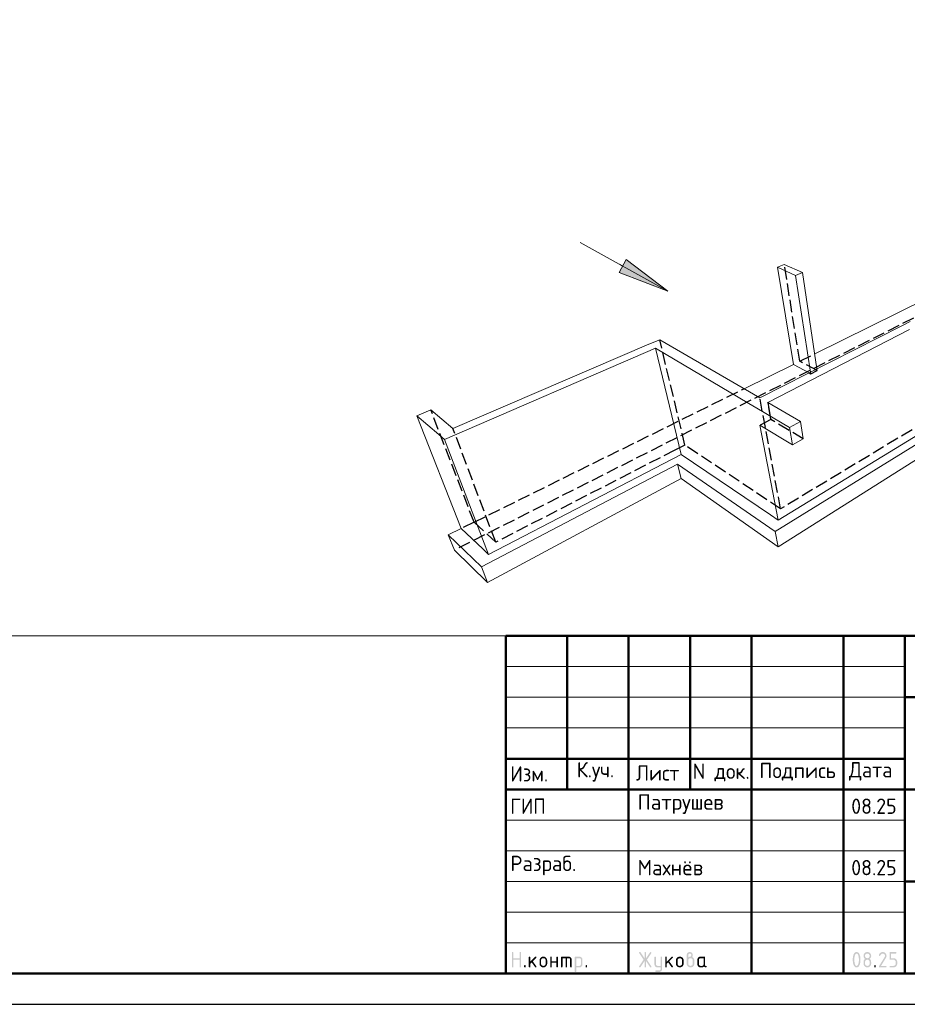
# Model space of a CAD drawing. Header units: millimetres. Extents: x 0 to 42000, y 0 to 29700.
# Tile 7 of 14: x 15084 to 29538, y 0 to 16035. Entities that reach past the tile are written whole.
import ezdxf

# ---------------------------------------------------------------- set-up
doc = ezdxf.new("R2010")
doc.units = ezdxf.units.MM
doc.linetypes.add('______2', pattern=[270, 200, -70])
for name, color, linetype, lineweight in [('Standard', 7, 'Continuous', 25), ('Позиционная метка линия выноска', 7, 'Continuous', 13), ('Примечания', 7, 'Continuous', 13)]:
    doc.layers.add(name, color=color, linetype=linetype, lineweight=lineweight)
doc.styles.add('ISOCPEUR', font='txt')

msp = doc.modelspace()

# ---------------------------------------------------------------- hatches: boundary and pattern name
at = {"layer": 'Standard', "linetype": 'Continuous', "lineweight": 25, "transparency": 33554687}
for points in [[(23099, 614), (23099, 839), (23099, 840), (23099, 842), (23099, 843), (23100, 844), (23100, 845), (23101, 846), (23101, 847), (23102, 848), (23103, 849), (23104, 850), (23105, 850), (23106, 851), (23107, 851), (23109, 851), (23110, 851), (23112, 851), (23113, 851), (23115, 851), (23116, 851), (23117, 851), (23118, 850), (23119, 850), (23120, 849), (23121, 848), (23122, 847), (23122, 846), (23123, 845), (23123, 844), (23124, 843), (23124, 842), (23124, 840), (23124, 839), (23124, 751), (23224, 751), (23224, 839), (23224, 840), (23224, 842), (23224, 843), (23225, 844), (23225, 845), (23226, 846), (23226, 847), (23227, 848), (23228, 849), (23229, 850), (23230, 850), (23231, 851), (23232, 851), (23233, 851), (23235, 851), (23236, 851), (23238, 851), (23239, 851), (23241, 851), (23242, 851), (23243, 850), (23244, 850), (23245, 849), (23246, 848), (23247, 847), (23247, 846), (23248, 845), (23248, 844), (23249, 843), (23249, 842), (23249, 840), (23249, 839), (23249, 614), (23249, 612), (23249, 611), (23249, 609), (23248, 608), (23248, 607), (23247, 606), (23247, 605), (23246, 604), (23245, 604), (23244, 603), (23243, 602), (23242, 602), (23241, 602), (23239, 601), (23238, 601), (23236, 601), (23235, 601), (23233, 601), (23232, 602), (23231, 602), (23230, 602), (23229, 603), (23228, 604), (23227, 604), (23226, 605), (23226, 606), (23225, 607), (23225, 608), (23224, 609), (23224, 611), (23224, 612), (23224, 614), (23224, 726), (23124, 726), (23124, 614), (23124, 612), (23124, 611), (23124, 609), (23123, 608), (23123, 607), (23122, 606), (23122, 605), (23121, 604), (23120, 604), (23119, 603), (23118, 602), (23117, 602), (23116, 602), (23115, 601), (23113, 601), (23112, 601), (23110, 601), (23109, 601), (23107, 602), (23106, 602), (23105, 602), (23104, 603), (23103, 604), (23102, 604), (23101, 605), (23101, 606), (23100, 607), (23100, 608), (23099, 609), (23099, 611), (23099, 612)], [(25259, 704), (25194, 607), (25193, 605), (25192, 604), (25191, 603), (25190, 603), (25188, 602), (25187, 602), (25185, 601), (25183, 601), (25182, 601), (25180, 601), (25179, 602), (25178, 602), (25177, 603), (25176, 603), (25175, 604), (25174, 605), (25173, 605), (25173, 606), (25172, 607), (25172, 609), (25171, 610), (25171, 611), (25171, 613), (25171, 614), (25171, 616), (25172, 618), (25172, 619), (25173, 621), (25243, 726), (25173, 832), (25172, 833), (25172, 835), (25171, 837), (25171, 838), (25171, 840), (25171, 841), (25171, 843), (25172, 844), (25172, 845), (25173, 846), (25173, 847), (25174, 848), (25175, 849), (25176, 849), (25177, 850), (25178, 850), (25179, 851), (25181, 851), (25182, 851), (25184, 851), (25185, 851), (25187, 851), (25188, 851), (25189, 850), (25191, 849), (25192, 848), (25193, 847), (25194, 846), (25259, 749), (25259, 839), (25259, 840), (25259, 842), (25259, 843), (25259, 844), (25260, 845), (25260, 846), (25261, 847), (25262, 848), (25262, 849), (25263, 850), (25264, 850), (25266, 851), (25267, 851), (25268, 851), (25269, 851), (25271, 851), (25273, 851), (25274, 851), (25275, 851), (25277, 851), (25278, 850), (25279, 850), (25280, 849), (25280, 848), (25281, 847), (25282, 846), (25282, 845), (25283, 844), (25283, 843), (25283, 842), (25284, 840), (25284, 839), (25284, 749), (25348, 846), (25349, 847), (25350, 848), (25351, 849), (25353, 850), (25354, 851), (25356, 851), (25357, 851), (25359, 851), (25360, 851), (25361, 851), (25362, 851), (25363, 850), (25365, 850), (25366, 849), (25367, 848), (25367, 847), (25368, 847), (25369, 846), (25370, 845), (25370, 843), (25371, 842), (25371, 841), (25371, 840), (25371, 839), (25371, 837), (25371, 835), (25370, 833), (25369, 832), (25299, 726), (25369, 621), (25370, 619), (25371, 617), (25371, 616), (25371, 614), (25371, 613), (25371, 611), (25371, 610), (25370, 609), (25370, 608), (25369, 607), (25368, 606), (25368, 605), (25367, 604), (25366, 603), (25365, 603), (25364, 602), (25363, 602), (25361, 602), (25360, 601), (25359, 601), (25357, 601), (25356, 602), (25354, 602), (25353, 603), (25351, 603), (25350, 604), (25349, 605), (25348, 607), (25284, 704), (25284, 614), (25284, 612), (25283, 611), (25283, 609), (25283, 608), (25282, 607), (25282, 606), (25281, 605), (25280, 604), (25280, 604), (25279, 603), (25278, 602), (25277, 602), (25275, 602), (25274, 601), (25273, 601), (25271, 601), (25269, 601), (25268, 601), (25267, 602), (25266, 602), (25264, 602), (25263, 603), (25262, 604), (25262, 604), (25261, 605), (25260, 606), (25260, 607), (25259, 608), (25259, 609), (25259, 611), (25259, 612), (25259, 614)], [(29137, 851), (29140, 851), (29144, 851), (29147, 851), (29150, 850), (29153, 850), (29156, 849), (29158, 848), (29161, 847), (29164, 846), (29167, 844), (29169, 843), (29172, 841), (29174, 839), (29177, 837), (29179, 835), (29181, 833), (29184, 831), (29186, 828), (29188, 826), (29189, 823), (29191, 821), (29193, 818), (29194, 816), (29195, 813), (29196, 810), (29197, 807), (29198, 804), (29198, 801), (29199, 798), (29199, 795), (29200, 792), (29200, 789), (29200, 784), (29199, 780), (29198, 775), (29197, 771), (29195, 766), (29193, 762), (29191, 757), (29188, 753), (29110, 626), (29187, 626), (29189, 626), (29190, 626), (29191, 626), (29193, 626), (29194, 625), (29195, 625), (29196, 624), (29197, 623), (29197, 622), (29198, 621), (29198, 620), (29199, 619), (29199, 618), (29199, 617), (29200, 615), (29200, 614), (29200, 612), (29199, 611), (29199, 610), (29199, 608), (29198, 607), (29198, 606), (29197, 605), (29197, 604), (29196, 604), (29195, 603), (29194, 602), (29193, 602), (29191, 602), (29190, 601), (29189, 601), (29187, 601), (29087, 601), (29086, 601), (29084, 601), (29083, 602), (29082, 602), (29081, 602), (29080, 603), (29079, 604), (29078, 604), (29077, 605), (29076, 606), (29076, 607), (29075, 608), (29075, 609), (29075, 611), (29075, 612), (29075, 614), (29075, 616), (29075, 617), (29076, 619), (29077, 621), (29168, 768), (29170, 771), (29171, 773), (29172, 776), (29173, 778), (29174, 781), (29174, 783), (29175, 786), (29175, 789), (29175, 793), (29174, 796), (29173, 800), (29172, 803), (29171, 806), (29168, 809), (29166, 813), (29164, 815), (29161, 818), (29158, 820), (29155, 822), (29152, 823), (29148, 825), (29145, 826), (29141, 826), (29137, 826), (29135, 826), (29132, 826), (29129, 825), (29127, 824), (29124, 823), (29122, 822), (29119, 820), (29117, 818), (29114, 816), (29112, 814), (29110, 812), (29107, 809), (29105, 806), (29103, 802), (29100, 799), (29098, 795), (29097, 793), (29096, 792), (29095, 791), (29094, 790), (29092, 790), (29091, 789), (29089, 789), (29087, 789), (29086, 789), (29084, 789), (29083, 789), (29082, 790), (29081, 790), (29080, 791), (29079, 791), (29078, 792), (29077, 793), (29076, 794), (29076, 795), (29075, 796), (29075, 797), (29075, 798), (29075, 800), (29075, 801), (29075, 803), (29075, 804), (29075, 805), (29076, 806), (29079, 812), (29082, 817), (29085, 822), (29088, 826), (29092, 830), (29095, 834), (29099, 837), (29103, 840), (29107, 843), (29111, 845), (29115, 847), (29119, 848), (29123, 850), (29128, 851), (29132, 851)], [(29250, 739), (29250, 839), (29250, 840), (29250, 842), (29250, 843), (29250, 844), (29251, 845), (29251, 846), (29252, 847), (29253, 848), (29253, 849), (29254, 850), (29255, 850), (29257, 851), (29258, 851), (29259, 851), (29261, 851), (29262, 851), (29349, 851), (29351, 851), (29352, 851), (29354, 851), (29355, 851), (29356, 850), (29357, 850), (29358, 849), (29359, 848), (29359, 847), (29360, 846), (29361, 845), (29361, 844), (29361, 843), (29362, 842), (29362, 840), (29362, 839), (29362, 837), (29362, 836), (29361, 834), (29361, 833), (29361, 832), (29360, 831), (29359, 830), (29359, 829), (29358, 829), (29357, 828), (29356, 827), (29355, 827), (29354, 827), (29352, 826), (29351, 826), (29349, 826), (29275, 826), (29275, 751), (29312, 751), (29315, 751), (29318, 751), (29322, 751), (29324, 750), (29327, 750), (29330, 749), (29333, 748), (29336, 747), (29339, 746), (29341, 744), (29344, 743), (29347, 741), (29349, 739), (29351, 737), (29354, 735), (29356, 733), (29358, 731), (29360, 728), (29362, 726), (29364, 723), (29366, 721), (29367, 718), (29369, 715), (29370, 713), (29371, 710), (29372, 707), (29373, 704), (29373, 701), (29374, 698), (29374, 695), (29374, 692), (29374, 689), (29374, 664), (29374, 661), (29374, 657), (29374, 654), (29373, 651), (29373, 648), (29372, 645), (29371, 643), (29370, 640), (29369, 637), (29367, 634), (29366, 632), (29364, 629), (29362, 627), (29360, 624), (29358, 622), (29356, 620), (29354, 617), (29351, 615), (29349, 613), (29346, 612), (29344, 610), (29341, 608), (29339, 607), (29336, 606), (29333, 605), (29330, 604), (29327, 603), (29324, 602), (29321, 602), (29318, 602), (29315, 601), (29312, 601), (29262, 601), (29261, 601), (29259, 601), (29258, 602), (29257, 602), (29255, 602), (29254, 603), (29253, 604), (29253, 604), (29252, 605), (29251, 606), (29251, 607), (29250, 608), (29250, 610), (29250, 611), (29250, 612), (29250, 614), (29250, 615), (29250, 617), (29250, 618), (29250, 619), (29251, 620), (29251, 621), (29252, 622), (29253, 623), (29253, 624), (29254, 625), (29255, 625), (29257, 626), (29258, 626), (29259, 626), (29261, 626), (29262, 626), (29312, 626), (29316, 626), (29319, 627), (29323, 628), (29326, 629), (29330, 630), (29333, 632), (29336, 634), (29338, 637), (29341, 640), (29343, 643), (29345, 646), (29347, 649), (29348, 653), (29349, 656), (29349, 660), (29349, 664), (29349, 689), (29349, 693), (29349, 696), (29348, 700), (29347, 703), (29345, 707), (29343, 710), (29341, 713), (29338, 715), (29336, 718), (29333, 720), (29330, 722), (29326, 724), (29323, 725), (29319, 726), (29316, 726), (29312, 726), (29262, 726), (29261, 726), (29259, 726), (29258, 727), (29257, 727), (29255, 727), (29254, 728), (29253, 729), (29253, 729), (29252, 730), (29251, 731), (29251, 732), (29250, 733), (29250, 734), (29250, 736), (29250, 737)], [(23399, 694), (23478, 773), (23478, 773), (23479, 774), (23480, 775), (23482, 775), (23483, 776), (23484, 776), (23485, 776), (23486, 776), (23488, 776), (23489, 776), (23491, 776), (23492, 775), (23493, 775), (23494, 774), (23495, 774), (23496, 773), (23497, 772), (23497, 771), (23498, 770), (23498, 769), (23499, 768), (23499, 767), (23499, 765), (23499, 764), (23499, 762), (23499, 761), (23498, 760), (23498, 759), (23497, 758), (23497, 757), (23496, 756), (23495, 755), (23440, 700), (23496, 621), (23498, 619), (23498, 617), (23499, 616), (23499, 614), (23499, 612), (23499, 611), (23499, 609), (23498, 608), (23498, 607), (23497, 606), (23497, 605), (23496, 604), (23495, 604), (23494, 603), (23493, 602), (23492, 602), (23491, 602), (23489, 601), (23488, 601), (23486, 601), (23485, 601), (23483, 602), (23482, 602), (23480, 603), (23479, 603), (23478, 604), (23477, 605), (23476, 607), (23422, 682), (23399, 659), (23399, 614), (23399, 612), (23399, 611), (23399, 609), (23398, 608), (23398, 607), (23397, 606), (23397, 605), (23396, 604), (23395, 604), (23394, 603), (23393, 602), (23392, 602), (23391, 602), (23389, 601), (23388, 601), (23386, 601), (23385, 601), (23383, 601), (23382, 602), (23381, 602), (23380, 602), (23379, 603), (23378, 604), (23377, 604), (23376, 605), (23376, 606), (23375, 607), (23375, 608), (23374, 609), (23374, 611), (23374, 612), (23374, 614), (23374, 764), (23374, 765), (23374, 767), (23374, 768), (23375, 769), (23375, 770), (23376, 771), (23376, 772), (23377, 773), (23378, 774), (23379, 774), (23380, 775), (23381, 775), (23382, 776), (23383, 776), (23385, 776), (23386, 776), (23388, 776), (23389, 776), (23391, 776), (23392, 775), (23393, 775), (23394, 774), (23395, 774), (23396, 773), (23397, 772), (23397, 771), (23398, 770), (23398, 769), (23399, 768), (23399, 767), (23399, 765), (23399, 764)], [(23749, 676), (23749, 614), (23749, 612), (23748, 611), (23748, 609), (23748, 608), (23747, 607), (23747, 606), (23746, 605), (23746, 604), (23745, 604), (23744, 603), (23743, 602), (23742, 602), (23740, 602), (23739, 601), (23738, 601), (23736, 601), (23735, 601), (23733, 601), (23732, 602), (23731, 602), (23729, 602), (23729, 603), (23728, 604), (23727, 604), (23726, 605), (23725, 606), (23725, 607), (23724, 608), (23724, 609), (23724, 611), (23724, 612), (23724, 614), (23724, 764), (23724, 765), (23724, 767), (23724, 768), (23724, 769), (23725, 770), (23725, 771), (23726, 772), (23727, 773), (23728, 774), (23729, 774), (23729, 775), (23731, 775), (23732, 776), (23733, 776), (23735, 776), (23736, 776), (23738, 776), (23739, 776), (23740, 776), (23742, 775), (23743, 775), (23744, 774), (23745, 774), (23746, 773), (23746, 772), (23747, 771), (23747, 770), (23748, 769), (23748, 768), (23748, 767), (23749, 765), (23749, 764), (23749, 701), (23823, 701), (23823, 764), (23823, 765), (23824, 767), (23824, 768), (23824, 769), (23825, 770), (23825, 771), (23826, 772), (23826, 773), (23827, 774), (23828, 774), (23829, 775), (23830, 775), (23832, 776), (23833, 776), (23834, 776), (23836, 776), (23837, 776), (23839, 776), (23840, 776), (23841, 775), (23843, 775), (23843, 774), (23844, 774), (23845, 773), (23846, 772), (23847, 771), (23847, 770), (23848, 769), (23848, 768), (23848, 767), (23848, 765), (23848, 764), (23848, 614), (23848, 612), (23848, 611), (23848, 609), (23848, 608), (23847, 607), (23847, 606), (23846, 605), (23845, 604), (23844, 604), (23843, 603), (23843, 602), (23841, 602), (23840, 602), (23839, 601), (23837, 601), (23836, 601), (23834, 601), (23833, 601), (23832, 602), (23830, 602), (23829, 602), (23828, 603), (23827, 604), (23826, 604), (23826, 605), (23825, 606), (23825, 607), (23824, 608), (23824, 609), (23824, 611), (23823, 612), (23823, 614), (23823, 676)], [(23911, 776), (24023, 776), (24026, 776), (24028, 776), (24031, 776), (24033, 775), (24036, 775), (24038, 774), (24040, 773), (24043, 773), (24045, 772), (24047, 770), (24049, 769), (24051, 768), (24053, 767), (24055, 765), (24057, 763), (24059, 762), (24061, 760), (24062, 758), (24064, 756), (24065, 754), (24067, 752), (24068, 750), (24069, 748), (24070, 745), (24071, 743), (24071, 741), (24072, 739), (24072, 736), (24073, 734), (24073, 731), (24073, 729), (24073, 726), (24073, 614), (24073, 612), (24073, 611), (24073, 609), (24073, 608), (24072, 607), (24072, 606), (24071, 605), (24070, 604), (24069, 604), (24068, 603), (24067, 602), (24066, 602), (24065, 602), (24064, 601), (24062, 601), (24061, 601), (24059, 601), (24058, 601), (24057, 602), (24055, 602), (24054, 602), (24053, 603), (24052, 604), (24051, 604), (24051, 605), (24050, 606), (24049, 607), (24049, 608), (24049, 609), (24048, 611), (24048, 612), (24048, 614), (24048, 726), (24048, 729), (24048, 731), (24047, 734), (24046, 736), (24046, 738), (24044, 740), (24043, 742), (24041, 744), (24039, 746), (24037, 747), (24035, 748), (24033, 749), (24031, 750), (24028, 751), (24026, 751), (24023, 751), (23998, 751), (23998, 614), (23998, 612), (23998, 611), (23998, 609), (23998, 608), (23997, 607), (23997, 606), (23996, 605), (23995, 604), (23995, 604), (23994, 603), (23993, 602), (23991, 602), (23990, 602), (23989, 601), (23987, 601), (23986, 601), (23984, 601), (23983, 601), (23982, 602), (23980, 602), (23979, 602), (23978, 603), (23977, 604), (23977, 604), (23976, 605), (23975, 606), (23975, 607), (23974, 608), (23974, 609), (23974, 611), (23973, 612), (23973, 614), (23973, 751), (23924, 751), (23924, 614), (23924, 612), (23923, 611), (23923, 609), (23923, 608), (23922, 607), (23922, 606), (23921, 605), (23920, 604), (23920, 604), (23919, 603), (23918, 602), (23916, 602), (23915, 602), (23914, 601), (23913, 601), (23911, 601), (23909, 601), (23908, 601), (23907, 602), (23906, 602), (23904, 602), (23903, 603), (23902, 604), (23902, 604), (23901, 605), (23900, 606), (23900, 607), (23899, 608), (23899, 609), (23899, 611), (23898, 612), (23898, 614), (23898, 764), (23898, 765), (23899, 767), (23899, 768), (23899, 769), (23900, 770), (23900, 771), (23901, 772), (23902, 773), (23902, 774), (23903, 774), (23904, 775), (23906, 775), (23907, 776), (23908, 776), (23909, 776)], [(25521, 576), (25521, 601), (25471, 601), (25468, 601), (25466, 602), (25463, 602), (25461, 602), (25458, 603), (25456, 603), (25454, 604), (25452, 605), (25449, 606), (25447, 607), (25445, 608), (25443, 609), (25441, 611), (25439, 612), (25437, 614), (25436, 616), (25434, 618), (25432, 620), (25431, 622), (25429, 624), (25428, 626), (25427, 628), (25426, 630), (25425, 632), (25424, 634), (25423, 637), (25422, 639), (25422, 641), (25422, 644), (25421, 646), (25421, 649), (25421, 651), (25421, 764), (25421, 765), (25421, 767), (25421, 768), (25422, 769), (25422, 770), (25423, 771), (25423, 772), (25424, 773), (25425, 774), (25426, 774), (25427, 775), (25428, 775), (25429, 776), (25431, 776), (25432, 776), (25434, 776), (25435, 776), (25437, 776), (25438, 776), (25439, 775), (25440, 775), (25441, 774), (25442, 774), (25443, 773), (25444, 772), (25444, 771), (25445, 770), (25445, 769), (25446, 768), (25446, 767), (25446, 765), (25446, 764), (25446, 651), (25446, 649), (25447, 646), (25447, 644), (25448, 642), (25449, 640), (25450, 638), (25452, 636), (25454, 634), (25455, 632), (25457, 630), (25459, 629), (25462, 628), (25464, 627), (25466, 627), (25468, 626), (25471, 626), (25521, 626), (25521, 764), (25521, 765), (25521, 767), (25521, 768), (25522, 769), (25522, 770), (25523, 771), (25523, 772), (25524, 773), (25525, 774), (25526, 774), (25527, 775), (25528, 775), (25529, 776), (25530, 776), (25532, 776), (25533, 776), (25535, 776), (25536, 776), (25538, 776), (25539, 775), (25540, 775), (25541, 774), (25542, 774), (25543, 773), (25544, 772), (25544, 771), (25545, 770), (25545, 769), (25545, 768), (25546, 767), (25546, 765), (25546, 764), (25546, 576), (25546, 574), (25546, 571), (25545, 569), (25545, 566), (25545, 564), (25544, 562), (25543, 559), (25542, 557), (25541, 555), (25540, 553), (25539, 551), (25538, 549), (25537, 547), (25535, 545), (25533, 543), (25532, 541), (25530, 539), (25528, 538), (25526, 536), (25524, 535), (25522, 533), (25520, 532), (25518, 531), (25516, 530), (25514, 529), (25511, 528), (25509, 528), (25507, 527), (25504, 527), (25502, 527), (25499, 526), (25497, 526), (25446, 526), (25445, 526), (25443, 527), (25442, 527), (25441, 527), (25440, 528), (25439, 528), (25438, 529), (25437, 529), (25436, 530), (25435, 531), (25435, 532), (25434, 533), (25434, 535), (25434, 536), (25434, 537), (25434, 539), (25434, 540), (25434, 541), (25434, 542), (25435, 544), (25435, 545), (25436, 546), (25436, 547), (25437, 548), (25438, 549), (25439, 549), (25440, 550), (25442, 550), (25443, 551), (25444, 551), (25445, 551), (25446, 551), (25496, 551), (25499, 551), (25501, 552), (25503, 552), (25506, 553), (25508, 554), (25510, 555), (25512, 557), (25514, 558), (25515, 560), (25517, 562), (25518, 564), (25519, 566), (25520, 568), (25520, 571), (25521, 573)], [(25621, 694), (25700, 773), (25700, 773), (25701, 774), (25702, 775), (25704, 775), (25705, 776), (25706, 776), (25707, 776), (25708, 776), (25710, 776), (25711, 776), (25713, 776), (25714, 775), (25715, 775), (25716, 774), (25717, 774), (25718, 773), (25719, 772), (25719, 771), (25720, 770), (25720, 769), (25721, 768), (25721, 767), (25721, 765), (25721, 764), (25721, 762), (25721, 761), (25721, 760), (25720, 759), (25720, 758), (25719, 757), (25718, 756), (25717, 755), (25662, 700), (25719, 621), (25720, 619), (25720, 617), (25721, 616), (25721, 614), (25721, 612), (25721, 611), (25721, 609), (25720, 608), (25720, 607), (25719, 606), (25719, 605), (25718, 604), (25717, 604), (25716, 603), (25715, 602), (25714, 602), (25713, 602), (25711, 601), (25710, 601), (25708, 601), (25707, 601), (25705, 602), (25704, 602), (25703, 603), (25701, 603), (25700, 604), (25699, 605), (25698, 607), (25644, 682), (25621, 659), (25621, 614), (25621, 612), (25621, 611), (25621, 609), (25620, 608), (25620, 607), (25619, 606), (25619, 605), (25618, 604), (25617, 604), (25616, 603), (25615, 602), (25614, 602), (25613, 602), (25611, 601), (25610, 601), (25608, 601), (25607, 601), (25606, 601), (25604, 602), (25603, 602), (25602, 602), (25601, 603), (25600, 604), (25599, 604), (25598, 605), (25598, 606), (25597, 607), (25597, 608), (25596, 609), (25596, 611), (25596, 612), (25596, 614), (25596, 764), (25596, 765), (25596, 767), (25596, 768), (25597, 769), (25597, 770), (25598, 771), (25598, 772), (25599, 773), (25600, 774), (25601, 774), (25602, 775), (25603, 775), (25604, 776), (25606, 776), (25607, 776), (25608, 776), (25610, 776), (25611, 776), (25613, 776), (25614, 775), (25615, 775), (25616, 774), (25617, 774), (25618, 773), (25619, 772), (25619, 771), (25620, 770), (25620, 769), (25621, 768), (25621, 767), (25621, 765), (25621, 764)], [(23299, 626), (23299, 628), (23299, 629), (23299, 631), (23300, 632), (23300, 633), (23301, 634), (23301, 635), (23302, 636), (23303, 637), (23304, 637), (23305, 638), (23306, 638), (23307, 638), (23309, 639), (23310, 639), (23312, 639), (23313, 639), (23314, 639), (23316, 638), (23317, 638), (23318, 638), (23319, 637), (23320, 637), (23321, 636), (23322, 635), (23322, 634), (23323, 633), (23323, 632), (23324, 631), (23324, 629), (23324, 628), (23324, 626), (23324, 614), (23324, 612), (23324, 611), (23324, 610), (23323, 608), (23323, 607), (23322, 606), (23322, 605), (23321, 604), (23320, 604), (23319, 603), (23318, 602), (23317, 602), (23316, 602), (23314, 601), (23313, 601), (23312, 601), (23310, 601), (23309, 601), (23307, 602), (23306, 602), (23305, 602), (23304, 603), (23303, 604), (23302, 604), (23301, 605), (23301, 606), (23300, 607), (23300, 608), (23299, 610), (23299, 611), (23299, 612), (23299, 614)], [(24298, 626), (24298, 628), (24298, 629), (24299, 631), (24299, 632), (24299, 633), (24300, 634), (24301, 635), (24301, 636), (24302, 637), (24303, 637), (24304, 638), (24305, 638), (24307, 638), (24308, 639), (24309, 639), (24311, 639), (24312, 639), (24314, 639), (24315, 638), (24316, 638), (24317, 638), (24318, 637), (24319, 637), (24320, 636), (24321, 635), (24322, 634), (24322, 633), (24323, 632), (24323, 631), (24323, 629), (24323, 628), (24323, 626), (24323, 614), (24323, 612), (24323, 611), (24323, 610), (24323, 608), (24322, 607), (24322, 606), (24321, 605), (24320, 604), (24319, 604), (24318, 603), (24317, 602), (24316, 602), (24315, 602), (24314, 601), (24312, 601), (24311, 601), (24309, 601), (24308, 601), (24307, 602), (24305, 602), (24304, 602), (24303, 603), (24302, 604), (24301, 604), (24301, 605), (24300, 606), (24299, 607), (24299, 608), (24299, 610), (24298, 611), (24298, 612), (24298, 614)], [(29000, 626), (29000, 628), (29000, 629), (29000, 631), (29001, 632), (29001, 633), (29002, 634), (29002, 635), (29003, 636), (29004, 637), (29005, 637), (29006, 638), (29007, 638), (29008, 638), (29009, 639), (29011, 639), (29012, 639), (29014, 639), (29015, 639), (29017, 638), (29018, 638), (29019, 638), (29020, 637), (29021, 637), (29022, 636), (29023, 635), (29023, 634), (29024, 633), (29024, 632), (29024, 631), (29025, 629), (29025, 628), (29025, 626), (29025, 614), (29025, 612), (29025, 611), (29024, 610), (29024, 608), (29024, 607), (29023, 606), (29023, 605), (29022, 604), (29021, 604), (29020, 603), (29019, 602), (29018, 602), (29017, 602), (29015, 601), (29014, 601), (29012, 601), (29011, 601), (29009, 601), (29008, 602), (29007, 602), (29006, 602), (29005, 603), (29004, 604), (29003, 604), (29002, 605), (29002, 606), (29001, 607), (29001, 608), (29000, 610), (29000, 611), (29000, 612), (29000, 614)]]:
    msp.add_hatch(color=7, dxfattribs=at).paths.add_polyline_path(points, flags=16)
h = msp.add_hatch(color=7, dxfattribs=at)
h.paths.add_polyline_path([(25971, 764), (25975, 767), (25979, 769), (25982, 772), (25986, 773), (25990, 775), (25993, 775), (25997, 776), (26000, 776), (26002, 776), (26004, 777), (26006, 777), (26007, 778), (26009, 779), (26011, 781), (26013, 783), (26014, 785), (26016, 787), (26017, 789), (26018, 791), (26019, 793), (26020, 795), (26020, 797), (26021, 799), (26021, 801), (26021, 804), (26020, 806), (26020, 809), (26019, 811), (26018, 813), (26017, 815), (26015, 817), (26014, 819), (26012, 821), (26010, 822), (26008, 824), (26005, 824), (26003, 825), (26001, 826), (25998, 826), (25996, 826), (25993, 826), (25991, 826), (25988, 825), (25986, 824), (25984, 823), (25982, 822), (25980, 821), (25978, 819), (25976, 817), (25975, 815), (25973, 813), (25973, 811), (25972, 809), (25971, 806), (25971, 804), (25971, 801)])
h.paths.add_polyline_path([(26033, 771), (26037, 769), (26041, 767), (26045, 765), (26048, 762), (26052, 759), (26055, 756), (26058, 752), (26060, 748), (26063, 744), (26065, 740), (26067, 736), (26068, 732), (26069, 727), (26070, 723), (26070, 718), (26070, 714), (26070, 664), (26070, 661), (26070, 657), (26070, 654), (26069, 651), (26069, 648), (26068, 645), (26067, 642), (26066, 640), (26065, 637), (26063, 634), (26062, 632), (26060, 629), (26058, 627), (26056, 624), (26054, 622), (26052, 619), (26050, 617), (26048, 615), (26045, 613), (26043, 612), (26040, 610), (26037, 608), (26035, 607), (26032, 606), (26029, 605), (26026, 604), (26024, 603), (26021, 602), (26018, 602), (26014, 602), (26011, 601), (26008, 601), (26005, 601), (26002, 602), (25999, 602), (25996, 602), (25993, 603), (25990, 604), (25987, 605), (25984, 606), (25981, 607), (25979, 608), (25976, 610), (25973, 612), (25971, 613), (25968, 615), (25966, 617), (25964, 620), (25962, 622), (25960, 624), (25958, 627), (25956, 629), (25954, 632), (25953, 634), (25951, 637), (25950, 640), (25949, 643), (25948, 645), (25947, 648), (25947, 651), (25946, 654), (25946, 657), (25946, 661), (25946, 664), (25946, 801), (25946, 804), (25946, 806), (25946, 809), (25947, 811), (25947, 814), (25948, 816), (25948, 818), (25949, 821), (25950, 823), (25951, 825), (25953, 827), (25954, 829), (25955, 831), (25957, 833), (25958, 835), (25960, 837), (25962, 839), (25964, 840), (25966, 842), (25968, 843), (25970, 845), (25972, 846), (25974, 847), (25976, 848), (25979, 849), (25981, 849), (25983, 850), (25986, 850), (25988, 851), (25990, 851), (25993, 851), (25996, 851), (25998, 851), (26001, 851), (26003, 851), (26006, 850), (26008, 850), (26010, 849), (26013, 849), (26015, 848), (26017, 847), (26019, 846), (26021, 844), (26023, 843), (26025, 842), (26027, 840), (26029, 839), (26031, 837), (26033, 835), (26034, 833), (26036, 831), (26037, 829), (26039, 827), (26040, 825), (26041, 823), (26042, 821), (26043, 818), (26043, 816), (26044, 814), (26045, 811), (26045, 809), (26045, 806), (26045, 804), (26045, 801), (26045, 797), (26045, 792), (26044, 788), (26042, 784), (26041, 781), (26038, 777), (26036, 774)], flags=16)
h.paths.add_polyline_path([(26045, 664), (26045, 714), (26045, 718), (26045, 721), (26044, 725), (26043, 728), (26041, 732), (26039, 735), (26037, 738), (26035, 740), (26032, 743), (26029, 745), (26026, 747), (26023, 749), (26019, 750), (26016, 751), (26012, 751), (26008, 751), (26004, 751), (26001, 751), (25997, 750), (25994, 749), (25990, 747), (25987, 745), (25984, 743), (25982, 740), (25979, 738), (25977, 735), (25975, 732), (25973, 728), (25972, 725), (25971, 721), (25971, 718), (25971, 714), (25971, 664), (25971, 660), (25971, 656), (25972, 653), (25973, 649), (25975, 646), (25977, 643), (25979, 640), (25982, 637), (25984, 634), (25987, 632), (25990, 630), (25994, 629), (25997, 628), (26001, 627), (26004, 626), (26008, 626), (26012, 626), (26016, 627), (26019, 628), (26023, 629), (26026, 630), (26029, 633), (26032, 635), (26035, 637), (26037, 640), (26039, 643), (26041, 646), (26043, 649), (26044, 653), (26045, 656), (26045, 660)])
h = msp.add_hatch(color=7, dxfattribs=at)
h.paths.add_polyline_path([(28750, 726), (28750, 734), (28749, 742), (28749, 749), (28748, 756), (28747, 764), (28746, 771), (28745, 778), (28743, 785), (28742, 790), (28741, 795), (28739, 799), (28738, 803), (28736, 807), (28734, 810), (28732, 813), (28731, 816), (28729, 818), (28727, 820), (28724, 822), (28722, 824), (28720, 825), (28718, 826), (28715, 826), (28712, 826), (28710, 826), (28708, 826), (28705, 825), (28703, 824), (28701, 822), (28699, 820), (28696, 818), (28695, 816), (28693, 813), (28691, 810), (28689, 807), (28688, 803), (28686, 799), (28685, 794), (28683, 790), (28682, 785), (28680, 778), (28679, 770), (28678, 763), (28677, 756), (28676, 749), (28676, 741), (28675, 734), (28675, 726), (28675, 719), (28676, 711), (28676, 704), (28677, 696), (28678, 689), (28679, 682), (28680, 675), (28682, 668), (28683, 663), (28684, 658), (28686, 654), (28687, 650), (28689, 646), (28691, 643), (28693, 639), (28694, 637), (28696, 634), (28698, 632), (28701, 630), (28703, 629), (28705, 628), (28707, 627), (28710, 626), (28712, 626), (28715, 626), (28718, 627), (28720, 628), (28722, 629), (28724, 630), (28727, 632), (28729, 634), (28731, 637), (28732, 639), (28734, 643), (28736, 646), (28738, 650), (28739, 654), (28741, 658), (28742, 663), (28743, 668), (28745, 675), (28746, 682), (28747, 689), (28748, 696), (28749, 704), (28749, 711), (28750, 719)])
h.paths.add_polyline_path([(28775, 726), (28775, 721), (28775, 715), (28775, 710), (28774, 705), (28774, 699), (28773, 694), (28773, 689), (28772, 685), (28771, 680), (28771, 675), (28770, 671), (28769, 666), (28768, 662), (28766, 657), (28765, 653), (28764, 649), (28762, 643), (28760, 638), (28757, 633), (28755, 628), (28752, 624), (28749, 620), (28746, 616), (28743, 613), (28740, 610), (28736, 608), (28733, 606), (28729, 604), (28725, 603), (28721, 602), (28717, 601), (28712, 601), (28708, 601), (28704, 602), (28700, 603), (28696, 604), (28692, 606), (28689, 608), (28685, 610), (28682, 613), (28679, 616), (28676, 620), (28673, 624), (28670, 628), (28668, 632), (28665, 638), (28663, 643), (28661, 649), (28660, 653), (28658, 657), (28657, 661), (28656, 666), (28655, 670), (28654, 675), (28654, 680), (28653, 684), (28652, 689), (28652, 694), (28651, 699), (28651, 705), (28650, 710), (28650, 715), (28650, 721), (28650, 726), (28650, 732), (28650, 737), (28650, 743), (28651, 748), (28651, 753), (28652, 758), (28652, 763), (28653, 768), (28654, 773), (28654, 778), (28655, 782), (28656, 787), (28657, 791), (28658, 795), (28660, 800), (28661, 804), (28663, 810), (28665, 815), (28668, 820), (28670, 825), (28673, 829), (28676, 833), (28679, 836), (28682, 839), (28685, 842), (28689, 845), (28692, 847), (28696, 848), (28700, 850), (28704, 851), (28708, 851), (28712, 851), (28717, 851), (28721, 851), (28725, 850), (28729, 848), (28733, 847), (28736, 845), (28740, 842), (28743, 839), (28746, 836), (28749, 833), (28752, 829), (28755, 824), (28757, 820), (28760, 815), (28762, 810), (28764, 804), (28765, 799), (28766, 795), (28768, 791), (28769, 787), (28770, 782), (28771, 777), (28771, 773), (28772, 768), (28773, 763), (28773, 758), (28774, 753), (28774, 748), (28775, 743), (28775, 737), (28775, 732)], flags=16)
h = msp.add_hatch(color=7, dxfattribs=at)
h.paths.add_polyline_path([(28887, 626), (28891, 626), (28895, 627), (28898, 628), (28902, 629), (28905, 630), (28908, 632), (28911, 634), (28914, 637), (28917, 640), (28919, 643), (28921, 646), (28922, 649), (28923, 653), (28924, 656), (28925, 660), (28925, 664), (28925, 689), (28925, 693), (28924, 696), (28923, 700), (28922, 703), (28921, 707), (28919, 710), (28916, 713), (28914, 715), (28911, 718), (28908, 720), (28905, 722), (28902, 724), (28898, 725), (28895, 726), (28891, 726), (28887, 726), (28883, 726), (28880, 726), (28876, 725), (28873, 724), (28870, 722), (28867, 720), (28864, 718), (28861, 715), (28858, 713), (28856, 710), (28854, 707), (28853, 703), (28851, 700), (28851, 696), (28850, 693), (28850, 689), (28850, 664), (28850, 660), (28851, 656), (28851, 653), (28853, 649), (28854, 646), (28856, 643), (28858, 640), (28861, 637), (28864, 634), (28867, 632), (28870, 630), (28873, 629), (28876, 628), (28880, 627), (28883, 626)])
h.paths.add_polyline_path([(28887, 601), (28884, 601), (28881, 602), (28878, 602), (28875, 602), (28872, 603), (28869, 604), (28866, 605), (28863, 606), (28861, 607), (28858, 608), (28855, 610), (28853, 612), (28850, 613), (28848, 615), (28845, 617), (28843, 620), (28841, 622), (28839, 624), (28837, 627), (28835, 629), (28834, 632), (28832, 634), (28831, 637), (28830, 640), (28828, 643), (28828, 645), (28827, 648), (28826, 651), (28826, 654), (28825, 657), (28825, 661), (28825, 664), (28825, 689), (28825, 693), (28825, 696), (28826, 700), (28827, 704), (28827, 707), (28828, 710), (28830, 714), (28831, 717), (28833, 720), (28835, 723), (28837, 726), (28839, 729), (28841, 731), (28844, 734), (28847, 736), (28850, 739), (28847, 741), (28844, 744), (28841, 746), (28839, 749), (28837, 752), (28835, 755), (28833, 758), (28831, 761), (28830, 764), (28828, 767), (28827, 771), (28827, 774), (28826, 778), (28825, 781), (28825, 785), (28825, 789), (28825, 792), (28825, 795), (28826, 798), (28826, 801), (28827, 804), (28828, 807), (28828, 810), (28830, 813), (28831, 816), (28832, 818), (28834, 821), (28835, 823), (28837, 826), (28839, 828), (28841, 831), (28843, 833), (28845, 835), (28848, 837), (28850, 839), (28853, 841), (28855, 843), (28858, 844), (28861, 846), (28863, 847), (28866, 848), (28869, 849), (28872, 850), (28875, 850), (28878, 851), (28881, 851), (28884, 851), (28887, 851), (28891, 851), (28894, 851), (28897, 851), (28900, 850), (28903, 850), (28906, 849), (28909, 848), (28911, 847), (28914, 846), (28917, 844), (28919, 843), (28922, 841), (28924, 839), (28927, 837), (28929, 835), (28932, 833), (28934, 831), (28936, 828), (28938, 826), (28939, 823), (28941, 821), (28943, 818), (28944, 816), (28945, 813), (28946, 810), (28947, 807), (28948, 804), (28949, 801), (28949, 798), (28949, 795), (28950, 792), (28950, 789), (28950, 785), (28949, 781), (28949, 778), (28948, 774), (28947, 771), (28946, 767), (28945, 764), (28943, 761), (28942, 758), (28940, 755), (28938, 752), (28936, 749), (28933, 746), (28931, 744), (28928, 741), (28925, 739), (28929, 735), (28933, 732), (28937, 728), (28939, 724), (28942, 719), (28944, 715), (28946, 710), (28947, 705), (28948, 704), (28948, 702), (28948, 701), (28948, 699), (28949, 697), (28949, 695), (28949, 692), (28949, 690), (28949, 687), (28949, 684), (28950, 681), (28950, 678), (28950, 675), (28950, 671), (28950, 668), (28950, 664), (28950, 661), (28949, 657), (28949, 654), (28949, 651), (28948, 648), (28947, 645), (28946, 643), (28945, 640), (28944, 637), (28943, 634), (28941, 632), (28939, 629), (28938, 627), (28936, 624), (28934, 622), (28932, 620), (28929, 617), (28927, 615), (28924, 613), (28922, 612), (28919, 610), (28917, 608), (28914, 607), (28911, 606), (28909, 605), (28906, 604), (28903, 603), (28900, 602), (28897, 602), (28894, 602), (28891, 601)], flags=16)
h.paths.add_polyline_path([(28887, 751), (28891, 751), (28895, 752), (28898, 753), (28902, 754), (28905, 755), (28908, 757), (28911, 759), (28914, 762), (28917, 765), (28919, 768), (28921, 771), (28922, 774), (28923, 778), (28924, 781), (28925, 785), (28925, 789), (28925, 793), (28924, 796), (28923, 800), (28922, 803), (28921, 806), (28919, 809), (28916, 812), (28914, 815), (28911, 818), (28908, 820), (28905, 822), (28902, 823), (28898, 825), (28895, 826), (28891, 826), (28887, 826), (28883, 826), (28880, 826), (28876, 825), (28873, 823), (28870, 822), (28867, 820), (28864, 818), (28861, 815), (28858, 813), (28856, 810), (28854, 807), (28853, 803), (28851, 800), (28851, 796), (28850, 793), (28850, 789), (28850, 785), (28851, 781), (28851, 778), (28853, 774), (28854, 771), (28856, 768), (28858, 765), (28861, 762), (28864, 759), (28867, 757), (28870, 755), (28873, 754), (28876, 753), (28880, 752), (28883, 751)])
h = msp.add_hatch(color=7, dxfattribs=at)
h.paths.add_polyline_path([(23549, 664), (23549, 714), (23549, 717), (23549, 720), (23549, 723), (23550, 726), (23550, 729), (23551, 732), (23552, 735), (23553, 738), (23554, 740), (23556, 743), (23557, 746), (23559, 748), (23561, 751), (23563, 753), (23565, 756), (23567, 758), (23569, 760), (23572, 762), (23574, 764), (23577, 766), (23579, 768), (23582, 769), (23584, 770), (23587, 772), (23590, 773), (23593, 774), (23596, 774), (23599, 775), (23602, 776), (23605, 776), (23608, 776), (23611, 776), (23614, 776), (23618, 776), (23621, 776), (23624, 775), (23627, 774), (23630, 774), (23633, 773), (23635, 772), (23638, 770), (23641, 769), (23643, 768), (23646, 766), (23648, 764), (23651, 762), (23653, 760), (23655, 758), (23658, 756), (23660, 753), (23662, 751), (23663, 749), (23665, 746), (23666, 743), (23668, 741), (23669, 738), (23670, 735), (23671, 732), (23672, 729), (23672, 726), (23673, 723), (23673, 720), (23674, 717), (23674, 714), (23674, 664), (23674, 660), (23673, 657), (23673, 654), (23672, 651), (23672, 648), (23671, 645), (23670, 642), (23669, 640), (23668, 637), (23666, 634), (23665, 632), (23663, 629), (23662, 627), (23660, 624), (23658, 622), (23655, 620), (23653, 617), (23651, 615), (23648, 613), (23646, 612), (23643, 610), (23641, 608), (23638, 607), (23635, 606), (23632, 605), (23629, 604), (23627, 603), (23624, 602), (23621, 602), (23617, 602), (23614, 601), (23611, 601), (23608, 601), (23605, 602), (23602, 602), (23599, 602), (23596, 603), (23593, 604), (23590, 605), (23587, 606), (23584, 607), (23582, 608), (23579, 610), (23577, 612), (23574, 613), (23572, 615), (23569, 617), (23567, 620), (23565, 622), (23563, 624), (23561, 627), (23559, 629), (23557, 632), (23556, 634), (23554, 637), (23553, 640), (23552, 642), (23551, 645), (23550, 648), (23550, 651), (23549, 654), (23549, 657), (23549, 660)], flags=16)
h.paths.add_polyline_path([(23648, 664), (23648, 714), (23648, 718), (23648, 721), (23647, 725), (23646, 728), (23644, 732), (23642, 735), (23640, 738), (23638, 740), (23635, 743), (23632, 745), (23629, 747), (23625, 749), (23622, 750), (23619, 751), (23615, 751), (23611, 751), (23607, 751), (23604, 751), (23600, 750), (23597, 749), (23594, 747), (23590, 745), (23587, 743), (23585, 740), (23582, 738), (23580, 735), (23578, 732), (23577, 728), (23575, 725), (23574, 721), (23574, 718), (23574, 714), (23574, 664), (23574, 660), (23574, 656), (23575, 653), (23577, 649), (23578, 646), (23580, 643), (23582, 640), (23585, 637), (23587, 634), (23590, 632), (23593, 630), (23597, 629), (23600, 628), (23604, 627), (23607, 626), (23611, 626), (23615, 626), (23619, 627), (23622, 628), (23625, 629), (23629, 630), (23632, 633), (23635, 635), (23638, 637), (23640, 640), (23642, 643), (23644, 646), (23646, 649), (23647, 653), (23648, 656), (23648, 660)])
h = msp.add_hatch(color=7, dxfattribs=at)
h.paths.add_polyline_path([(24123, 764), (24123, 765), (24124, 767), (24124, 768), (24124, 769), (24125, 770), (24125, 771), (24126, 772), (24127, 773), (24127, 774), (24128, 774), (24129, 775), (24130, 775), (24132, 776), (24133, 776), (24134, 776), (24136, 776), (24198, 776), (24201, 776), (24203, 776), (24206, 776), (24208, 775), (24211, 775), (24213, 774), (24215, 773), (24218, 773), (24220, 772), (24222, 770), (24224, 769), (24226, 768), (24228, 767), (24230, 765), (24232, 763), (24234, 762), (24236, 760), (24237, 758), (24239, 756), (24240, 754), (24241, 752), (24243, 750), (24244, 748), (24245, 746), (24245, 743), (24246, 741), (24247, 739), (24247, 736), (24248, 734), (24248, 731), (24248, 729), (24248, 726), (24248, 651), (24248, 649), (24248, 646), (24248, 644), (24247, 641), (24247, 639), (24246, 637), (24245, 634), (24245, 632), (24244, 630), (24243, 628), (24241, 626), (24240, 624), (24239, 622), (24237, 620), (24236, 618), (24234, 616), (24232, 614), (24230, 612), (24228, 611), (24226, 609), (24224, 608), (24222, 607), (24220, 606), (24218, 605), (24215, 604), (24213, 603), (24211, 603), (24208, 602), (24206, 602), (24203, 602), (24201, 601), (24198, 601), (24148, 601), (24148, 539), (24148, 537), (24148, 536), (24148, 535), (24148, 533), (24147, 532), (24147, 531), (24146, 530), (24145, 529), (24145, 529), (24144, 528), (24143, 528), (24141, 527), (24140, 527), (24139, 527), (24138, 526), (24136, 526), (24134, 526), (24133, 527), (24132, 527), (24130, 527), (24129, 528), (24128, 528), (24127, 529), (24127, 529), (24126, 530), (24125, 531), (24125, 532), (24124, 533), (24124, 535), (24124, 536), (24123, 537), (24123, 539)], flags=16)
h.paths.add_polyline_path([(24148, 751), (24148, 626), (24198, 626), (24201, 626), (24203, 627), (24206, 627), (24208, 628), (24210, 629), (24212, 630), (24214, 632), (24216, 634), (24218, 635), (24219, 637), (24220, 639), (24221, 642), (24222, 644), (24223, 646), (24223, 649), (24223, 651), (24223, 726), (24223, 729), (24223, 731), (24222, 734), (24221, 736), (24220, 738), (24219, 740), (24218, 742), (24216, 744), (24214, 746), (24212, 747), (24210, 748), (24208, 749), (24206, 750), (24203, 751), (24201, 751), (24198, 751)])
h = msp.add_hatch(color=7, dxfattribs=at)
h.paths.add_polyline_path([(25771, 664), (25771, 714), (25771, 717), (25771, 720), (25771, 723), (25772, 726), (25773, 729), (25773, 732), (25774, 735), (25775, 738), (25777, 740), (25778, 743), (25779, 746), (25781, 748), (25783, 751), (25785, 753), (25787, 756), (25789, 758), (25791, 760), (25794, 762), (25796, 764), (25799, 766), (25801, 768), (25804, 769), (25806, 770), (25809, 772), (25812, 773), (25815, 774), (25818, 774), (25821, 775), (25824, 776), (25827, 776), (25830, 776), (25833, 776), (25836, 776), (25840, 776), (25843, 776), (25846, 775), (25849, 774), (25852, 774), (25855, 773), (25857, 772), (25860, 770), (25863, 769), (25865, 768), (25868, 766), (25871, 764), (25873, 762), (25875, 760), (25878, 758), (25880, 756), (25882, 753), (25884, 751), (25885, 749), (25887, 746), (25889, 743), (25890, 741), (25891, 738), (25892, 735), (25893, 732), (25894, 729), (25894, 726), (25895, 723), (25895, 720), (25896, 717), (25896, 714), (25896, 664), (25896, 660), (25895, 657), (25895, 654), (25894, 651), (25894, 648), (25893, 645), (25892, 642), (25891, 640), (25890, 637), (25888, 634), (25887, 632), (25885, 629), (25884, 627), (25882, 624), (25880, 622), (25877, 620), (25875, 617), (25873, 615), (25870, 613), (25868, 612), (25865, 610), (25863, 608), (25860, 607), (25857, 606), (25854, 605), (25852, 604), (25849, 603), (25846, 602), (25843, 602), (25840, 602), (25836, 601), (25833, 601), (25830, 601), (25827, 602), (25824, 602), (25821, 602), (25818, 603), (25815, 604), (25812, 605), (25809, 606), (25806, 607), (25804, 608), (25801, 610), (25799, 612), (25796, 613), (25794, 615), (25791, 617), (25789, 620), (25787, 622), (25785, 624), (25783, 627), (25781, 629), (25779, 632), (25778, 634), (25777, 637), (25775, 640), (25774, 642), (25773, 645), (25773, 648), (25772, 651), (25771, 654), (25771, 657), (25771, 660)], flags=16)
h.paths.add_polyline_path([(25871, 664), (25871, 714), (25871, 718), (25870, 721), (25869, 725), (25868, 728), (25866, 732), (25864, 735), (25862, 738), (25860, 740), (25857, 743), (25854, 745), (25851, 747), (25848, 749), (25844, 750), (25841, 751), (25837, 751), (25833, 751), (25829, 751), (25826, 751), (25822, 750), (25819, 749), (25816, 747), (25813, 745), (25810, 743), (25807, 740), (25804, 738), (25802, 735), (25800, 732), (25799, 728), (25797, 725), (25797, 721), (25796, 718), (25796, 714), (25796, 664), (25796, 660), (25797, 656), (25797, 653), (25799, 649), (25800, 646), (25802, 643), (25804, 640), (25807, 637), (25809, 634), (25812, 632), (25815, 630), (25819, 629), (25822, 628), (25826, 627), (25829, 626), (25833, 626), (25837, 626), (25841, 627), (25844, 628), (25848, 629), (25851, 630), (25854, 633), (25857, 635), (25860, 637), (25862, 640), (25864, 643), (25866, 646), (25868, 649), (25869, 653), (25870, 656), (25871, 660)])
h = msp.add_hatch(color=7, dxfattribs=at)
h.paths.add_polyline_path([(26220, 751), (26170, 751), (26168, 751), (26165, 751), (26163, 750), (26161, 749), (26159, 748), (26157, 747), (26155, 746), (26153, 744), (26151, 742), (26150, 740), (26148, 738), (26147, 736), (26147, 734), (26146, 731), (26146, 729), (26146, 726), (26146, 651), (26146, 649), (26146, 646), (26147, 644), (26147, 642), (26148, 640), (26150, 638), (26151, 636), (26153, 634), (26155, 632), (26157, 630), (26159, 629), (26161, 628), (26163, 627), (26166, 627), (26168, 626), (26170, 626), (26195, 626), (26198, 626), (26200, 627), (26203, 627), (26205, 628), (26207, 629), (26209, 630), (26211, 632), (26213, 634), (26215, 635), (26216, 637), (26218, 639), (26218, 642), (26219, 644), (26220, 646), (26220, 649), (26220, 651)])
h.paths.add_polyline_path([(26270, 614), (26270, 612), (26270, 611), (26270, 609), (26270, 608), (26269, 607), (26269, 606), (26268, 605), (26267, 604), (26266, 604), (26265, 603), (26264, 602), (26263, 602), (26262, 602), (26261, 601), (26259, 601), (26258, 601), (26253, 601), (26249, 602), (26246, 603), (26242, 605), (26238, 606), (26235, 609), (26232, 611), (26229, 615), (26226, 611), (26222, 609), (26218, 606), (26214, 605), (26210, 603), (26205, 602), (26200, 601), (26195, 601), (26170, 601), (26168, 601), (26165, 602), (26163, 602), (26160, 602), (26158, 603), (26156, 603), (26153, 604), (26151, 605), (26149, 606), (26147, 607), (26145, 608), (26143, 609), (26141, 611), (26139, 612), (26137, 614), (26135, 616), (26133, 618), (26132, 619), (26130, 621), (26129, 623), (26127, 625), (26126, 628), (26125, 630), (26124, 632), (26123, 634), (26123, 636), (26122, 639), (26121, 641), (26121, 644), (26121, 646), (26121, 649), (26121, 651), (26121, 726), (26121, 729), (26121, 731), (26121, 734), (26121, 736), (26122, 739), (26123, 741), (26123, 743), (26124, 746), (26125, 748), (26126, 750), (26127, 752), (26129, 754), (26130, 756), (26132, 758), (26133, 760), (26135, 762), (26137, 763), (26139, 765), (26141, 767), (26143, 768), (26145, 769), (26147, 770), (26149, 772), (26151, 773), (26153, 773), (26156, 774), (26158, 775), (26160, 775), (26163, 776), (26165, 776), (26168, 776), (26170, 776), (26233, 776), (26234, 776), (26236, 776), (26237, 776), (26238, 775), (26239, 775), (26240, 774), (26241, 774), (26242, 773), (26243, 772), (26244, 771), (26244, 770), (26245, 769), (26245, 768), (26245, 767), (26245, 765), (26245, 764), (26245, 639), (26245, 637), (26246, 636), (26246, 634), (26246, 633), (26246, 632), (26247, 631), (26248, 630), (26248, 629), (26249, 629), (26250, 628), (26251, 627), (26252, 627), (26254, 627), (26255, 626), (26256, 626), (26258, 626), (26259, 626), (26261, 626), (26262, 626), (26263, 625), (26264, 625), (26265, 625), (26266, 624), (26267, 623), (26268, 622), (26269, 621), (26269, 620), (26270, 619), (26270, 618), (26270, 617), (26270, 615)], flags=16)
at = {"layer": 'Позиционная метка линия выноска', "linetype": 'Continuous', "lineweight": 13, "transparency": 33554687}
msp.add_hatch(color=7, dxfattribs=at).paths.add_polyline_path([(24961, 12128), (25638, 11616), (24845, 11918)], flags=16)

# ---------------------------------------------------------------- linework, layer by layer
at = {"layer": 'Standard', "color": 7, "linetype": 'Continuous', "lineweight": 18, "transparency": 33554687}
for p, q in [((27535, 12050), (27424, 12004)), ((27831, 11916), (27535, 12050)), ((27683, 10422), (27424, 12004)), ((27424, 12004), (27719, 11869)), ((27719, 11869), (27831, 11916)), ((27962, 10297), (27719, 11869)), ((28067, 10350), (27831, 11916)), ((28030, 10593), (29844, 11489)), ((29587, 11121), (29447, 11050)), ((29447, 11050), (27136, 9878)), ((27265, 9803), (29576, 10991)), ((25331, 10749), (22139, 9379)), ((25507, 10824), (25331, 10749)), ((27136, 9878), (25507, 10824)), ((22004, 9196), (25438, 10686)), ((25857, 8955), (25438, 10686)), ((25438, 10686), (26957, 9787)), ((26882, 10026), (27683, 10422)), ((27683, 10422), (27939, 10285)), ((26957, 9787), (27086, 9711)), ((27798, 9494), (27265, 9803)), ((21779, 9680), (21550, 9586)), ((22139, 9379), (21779, 9680)), ((27086, 9711), (27618, 9396)), ((21550, 9586), (21907, 9280)), ((22275, 7749), (21550, 9586)), ((27618, 9396), (27798, 9494)), ((27845, 9208), (27798, 9494)), ((27433, 7886), (27139, 9429)), ((27139, 9429), (27668, 9109)), ((27668, 9109), (27618, 9396)), ((21907, 9280), (22004, 9196)), ((22721, 7327), (22004, 9196)), ((29728, 9144), (27389, 7699)), ((27433, 7886), (29737, 9292)), ((27668, 9109), (27845, 9208)), ((22721, 7327), (25857, 8955)), ((25857, 8955), (27311, 7969)), ((27437, 7451), (29750, 8911)), ((25795, 8798), (22603, 7122)), ((25795, 8798), (25853, 8561)), ((27389, 7699), (25795, 8798)), ((22702, 6869), (25853, 8561)), ((25853, 8561), (27437, 7451)), ((27311, 7969), (27433, 7886)), ((22064, 7645), (22275, 7749)), ((22275, 7749), (22626, 7417)), ((27389, 7699), (27437, 7451)), ((22064, 7645), (22165, 7397)), ((22603, 7122), (22064, 7645)), ((22165, 7397), (22702, 6869)), ((22626, 7417), (22721, 7327)), ((22603, 7122), (22702, 6869))]:
    msp.add_line(p, q, dxfattribs=at)
at = {"layer": 'Standard', "color": 7, "linetype": 'Continuous', "lineweight": 50, "transparency": 33554687}
for p, q in [((23000, 500), (23000, 6000)), ((23000, 6000), (41500, 6000)), ((24000, 3500), (24000, 6000)), ((25000, 500), (25000, 6000)), ((26000, 3500), (26000, 6000)), ((27000, 500), (27000, 6000)), ((28500, 500), (28500, 6000)), ((29500, 500), (29500, 6000)), ((29500, 5000), (41500, 5000)), ((23000, 4000), (29500, 4000)), ((23000, 4000), (29500, 4000)), ((23000, 3500), (29500, 3500)), ((23000, 3500), (29500, 3500)), ((29500, 3500), (41500, 3500)), ((29500, 2000), (41500, 2000))]:
    msp.add_line(p, q, dxfattribs=at)
at = {"layer": 'Standard', "color": 7, "linetype": 'Continuous', "lineweight": 13, "transparency": 33554687}
for p, q in [((23000, 5500), (29500, 5500)), ((23000, 5000), (29500, 5000)), ((23000, 4500), (29500, 4500)), ((23000, 3000), (29500, 3000)), ((23000, 2500), (29500, 2500)), ((23000, 2500), (29500, 2500)), ((23000, 2000), (29500, 2000)), ((23000, 2000), (29500, 2000)), ((23000, 1500), (29500, 1500)), ((23000, 1000), (29500, 1000))]:
    msp.add_line(p, q, dxfattribs=at)
at = {"layer": 'Standard', "color": 7, "linetype": 'Continuous', "lineweight": 25, "transparency": 33554687}
msp.add_line((23000, 500), (41500, 500), dxfattribs=at)
msp.add_line((23000, 500), (41500, 500), dxfattribs=at)
msp.add_line((23000, 500), (41500, 500), dxfattribs=at)
msp.add_lwpolyline([(0, 0), (42000, 0), (42000, 29700), (0, 29700), (0, 0)], close=True, dxfattribs=at)
at = {"layer": 'Standard', "color": 7, "linetype": 'Continuous', "lineweight": 50, "transparency": 33554687}
msp.add_lwpolyline([(2000, 29200), (41500, 29200), (41500, 500), (2000, 500), (2000, 29200)], close=True, dxfattribs=at)
at = {"layer": 'Standard', "color": 7, "linetype": 'Continuous', "lineweight": 13, "transparency": 33554687}
msp.add_lwpolyline([(41500, 29200), (13180, 29200), (13180, 6000), (41500, 6000), (41500, 29200)], dxfattribs=at)
at = {"layer": 'Standard', "color": 7, "linetype": 'Continuous', "lineweight": 25, "transparency": 33554687}
msp.add_lwpolyline([(41500, 6000), (23000, 6000), (23000, 500), (41500, 500), (41500, 6000)], dxfattribs=at)
at = {"layer": 'Позиционная метка линия выноска', "color": 7, "linetype": 'Continuous', "lineweight": 13, "transparency": 33554687}
for p, q in [((25638, 11616), (24213, 12404)), ((24845, 11918), (24961, 12128)), ((24903, 12023), (24851, 12052)), ((24961, 12128), (25638, 11616)), ((25638, 11616), (24845, 11918)), ((25638, 11616), (25638, 11616)), ((25638, 11616), (25638, 11616)), ((25638, 11616), (25638, 11616))]:
    msp.add_line(p, q, dxfattribs=at)
at = {"layer": 'Примечания', "color": 253, "linetype": '______2', "lineweight": -3, "true_color": 0xababab, "transparency": 33554687}
for p, q in [((36387, 14587), (22165, 7397)), ((27788, 10473), (27535, 12050)), ((25916, 9108), (25507, 10824)), ((27788, 10473), (28030, 10593)), ((28071, 10323), (27788, 10473)), ((27939, 10285), (27967, 10270)), ((27967, 10270), (27962, 10297)), ((27967, 10270), (28071, 10323)), ((28071, 10323), (28067, 10350)), ((22483, 7852), (26882, 10026)), ((27475, 8068), (27136, 9878)), ((27317, 9522), (27265, 9803)), ((27265, 9803), (27317, 9522)), ((22483, 7852), (21779, 9680)), ((27317, 9522), (27139, 9429)), ((27317, 9522), (27139, 9429)), ((27845, 9208), (27317, 9522)), ((22836, 7525), (22139, 9379)), ((29615, 9358), (27475, 8068)), ((25754, 9025), (22836, 7525)), ((25916, 9108), (25754, 9025)), ((27475, 8068), (25916, 9108)), ((22483, 7852), (22275, 7749)), ((22836, 7525), (22483, 7852))]:
    msp.add_line(p, q, dxfattribs=at)

# ---------------------------------------------------------------- texts
at = {"layer": 'Standard', "color": 7, "linetype": 'Continuous', "lineweight": 25, "transparency": 33554687, "char_height": 250, "attachment_point": 7, "style": 'ISOCPEUR'}
for s, insert, width in [('\\W0.93;Изм.', (23074, 3628), 752.88), ('\\W0.93;К.уч.', (24156, 3628), 816.01), ('\\W0.94;Лист', (25119, 3643), 866.93), ('\\W0.95;N док.', (26043, 3631), 1068.13), ('\\W0.96;Подпись', (27129, 3643), 1344.28), ('\\W0.94;Дата', (28588, 3643), 967.74), ('\\W0.92;ГИП', (23074, 3101), 689.6), ('\\W0.97;Патрушев', (25146, 3101), 1670.19), ('\\W0.94;08.25', (28625, 3101), 891.68), ('\\W0.96;Разраб.', (23074, 2101), 1306.55), ('\\W0.96;Махнёв', (25146, 2101), 1243.9), ('\\W0.94;08.25', (28625, 2101), 891.68)]:
    msp.add_mtext(s, dxfattribs=dict(at, insert=insert, width=width))

doc.saveas('drawing.dxf')
